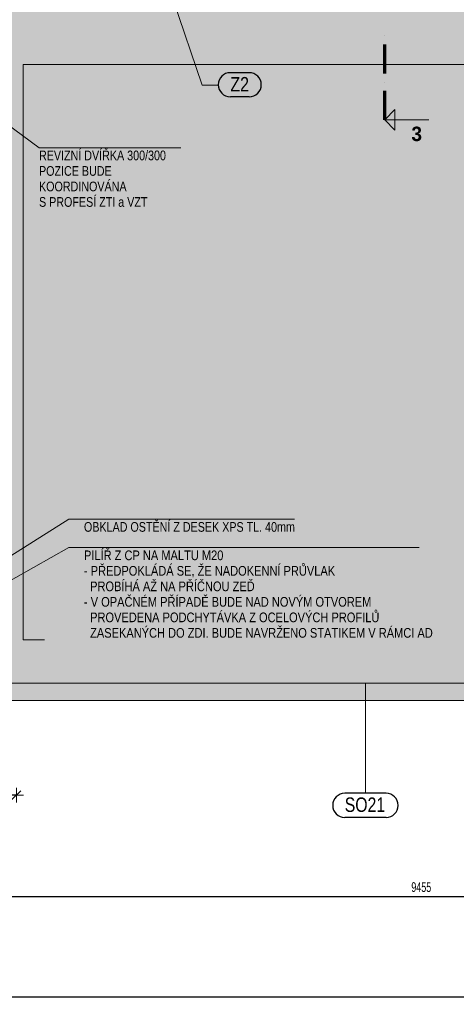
# Model space of a CAD drawing. Header units: millimetres. Extents: x -97971 to 48677, y -63570 to -5533.
# Tile 7 of 65: x -70496 to -65972, y -25274 to -15074. Entities that reach past the tile are written whole.
import ezdxf

# ---------------------------------------------------------------- set-up
doc = ezdxf.new("R2010")
doc.units = ezdxf.units.MM
doc.header["$PDMODE"] = 65
doc.linetypes.add('JIS_08_37', pattern=[480, 300, -90, 0, -90])
for name, color, linetype, lineweight in [('XR$1$1.PP - NÁVRH_1', 7, 'Continuous', 25), ('XR$2$KOTY_1', 7, 'Continuous', 25), ('XR$7$FILING ___1', 7, 'Continuous', 25)]:
    doc.layers.add(name, color=color, linetype=linetype, lineweight=lineweight)
doc.styles.add('ARIAL', font='ARIAL.TTF')
doc.styles.add('Arial Black', font='Arial Black')
doc.styles.add('ARIALNARROW', font='ARIALN.TTF')
doc.dimstyles.new('DIMSTYLE_3', dxfattribs={"dimtxt": 100, "dimasz": 150, "dimexe": 0, "dimexo": 0, "dimgap": 50, "dimtad": 2, "dimdec": 0, "dimrnd": 5, "dimzin": 12, "dimdsep": 46, "dimtxsty": 'ARIALNARROW', "dimblk1": 'ALL_ML_STRICH', "dimblk2": 'ALL_ML_STRICH', "dimsah": 1, "dimcen": 0, "dimclrd": 6, "dimclre": 6, "dimclrt": 6, "dimadec": 0, "dimazin": 0, "dimtfac": 1, "dimtdec": 0, "dimtix": 1, "dimtmove": 2, "dimatfit": 3, "dimfxl": 0, "dimtzin": 0, "dimlwd": 0, "dimlwe": 13, "dimarcsym": 0})

# ---------------------------------------------------------------- blocks, each defined once
blk = doc.blocks.new('ALL_ML_STRICH')
at = {"color": 0, "linetype": 'ByBlock', "lineweight": -2}
for p, q in [((-1, 0), (0.5, 0)), ((-0.3, -0.3), (0.3, 0.3)), ((0, -0.5), (0, 0.5))]:
    blk.add_line(p, q, dxfattribs=at)
blk = doc.blocks.new('*D215')
at = {"layer": 'DEFPOINTS', "color": 6, "linetype": 'Continuous', "lineweight": 13}
for p in [(-90111, -23811), (-61786, -23811), (-61786, -25199)]:
    blk.add_point(p, dxfattribs=at)
at = {"layer": 'XR$2$KOTY_1', "color": 6, "linetype": 'Continuous', "lineweight": -2}
for p, q in [((-90111, -24458), (-90111, -25199)), ((-61786, -24526), (-61786, -25199)), ((-61786, -25199), (-90111, -25199))]:
    blk.add_line(p, q, dxfattribs=at)
at = {"layer": 'XR$2$KOTY_1', "color": 6, "linetype": 'Continuous', "lineweight": 13, "xscale": 150, "yscale": 150, "zscale": 150}
for p, rotation in [((-90111, -25199), 180), ((-61786, -25199), 360)]:
    blk.add_blockref('ALL_ML_STRICH', p, dxfattribs=dict(at, rotation=rotation))
at = {"layer": 'XR$2$KOTY_1', "color": 6, "linetype": 'Continuous', "lineweight": 13, "insert": (-75953, -25099), "char_height": 100, "width": 405.71, "attachment_point": 5, "style": 'ARIALNARROW'}
blk.add_mtext('\\W0.81;\\A1;{28325}', dxfattribs=at)
blk = doc.blocks.new('KOMPLEXNÍ OBJEKT_13')
at = {"layer": 'XR$2$KOTY_1', "color": 7, "linetype": 'JIS_08_37', "lineweight": 70}
blk.add_line((-66714, -16111), (-66714, -15236), dxfattribs=at)
at = {"layer": 'XR$2$KOTY_1', "color": 7, "linetype": 'Continuous', "lineweight": 13}
for p, q in [((-66714, -16111), (-66608, -16005)), ((-66608, -16217), (-66608, -16005)), ((-66714, -16111), (-66256, -16111)), ((-66714, -16111), (-66608, -16217))]:
    blk.add_line(p, q, dxfattribs=at)
at = {"layer": 'XR$2$KOTY_1', "color": 7, "linetype": 'Continuous', "lineweight": 25, "insert": (-66437, -16334), "char_height": 150, "width": 176.23, "attachment_point": 7, "rotation": 0.0001, "style": 'Arial Black'}
blk.add_mtext('\\W0.82;3', dxfattribs=at)
blk = doc.blocks.new('*D324')
at = {"layer": 'DEFPOINTS', "color": 6, "linetype": 'Continuous', "lineweight": 13}
for p in [(-70531, -23107), (-70831, -23496), (-70531, -23796)]:
    blk.add_point(p, dxfattribs=at)
at = {"layer": 'XR$2$KOTY_1', "color": 6, "linetype": 'Continuous', "lineweight": -2}
for p, q in [((-70831, -23107), (-70831, -23107)), ((-70531, -23107), (-70831, -23107)), ((-70531, -23107), (-70531, -23107))]:
    blk.add_line(p, q, dxfattribs=at)
at = {"layer": 'XR$2$KOTY_1', "color": 6, "linetype": 'Continuous', "lineweight": 13, "xscale": 150, "yscale": 150, "zscale": 150}
for p, rotation in [((-70831, -23107), 180), ((-70531, -23107), 360)]:
    blk.add_blockref('ALL_ML_STRICH', p, dxfattribs=dict(at, rotation=rotation))
at = {"layer": 'XR$2$KOTY_1', "color": 6, "linetype": 'Continuous', "lineweight": 13, "insert": (-70679, -23007), "char_height": 100, "width": 243.43, "attachment_point": 5, "style": 'ARIALNARROW'}
blk.add_mtext('\\W0.81;\\A1;{300}', dxfattribs=at)
blk = doc.blocks.new('*D373')
at = {"layer": 'DEFPOINTS', "color": 6, "linetype": 'Continuous', "lineweight": 13}
for p in [(-71061, -21496), (-61606, -21946), (-61606, -24160)]:
    blk.add_point(p, dxfattribs=at)
at = {"layer": 'XR$2$KOTY_1', "color": 6, "linetype": 'Continuous', "lineweight": -2}
for p, q in [((-71061, -23584), (-71061, -24160)), ((-61606, -24160), (-71061, -24160)), ((-61606, -24223), (-61606, -24160))]:
    blk.add_line(p, q, dxfattribs=at)
at = {"layer": 'XR$2$KOTY_1', "color": 6, "linetype": 'Continuous', "lineweight": 13, "xscale": 150, "yscale": 150, "zscale": 150}
for p, rotation in [((-71061, -24160), 180), ((-61606, -24160), 360)]:
    blk.add_blockref('ALL_ML_STRICH', p, dxfattribs=dict(at, rotation=rotation))
at = {"layer": 'XR$2$KOTY_1', "color": 6, "linetype": 'Continuous', "lineweight": 13, "insert": (-66335, -24060), "char_height": 100, "width": 324.57, "attachment_point": 5, "style": 'ARIALNARROW'}
blk.add_mtext('\\W0.81;\\A1;{9455}', dxfattribs=at)

msp = doc.modelspace()

# ---------------------------------------------------------------- hatches: boundary and pattern name
at = {"layer": 'XR$7$FILING ___1', "linetype": 'Continuous', "lineweight": 13}
for color, points in [(11, [(-61786.3, -23811.3), (-54996.3, -23811.3), (-54996.3, -11326.3), (-62276.3, -11326.3), (-62276.3, -11506.3), (-55176.3, -11506.3), (-55176.3, -23631.3), (-61606.3, -23631.3), (-61606.3, -21946.3), (-71131.3, -21946.3), (-71131.3, -22126.3), (-61786.3, -22126.3)]), (254, [(-70239.1, -21946.3), (-61606.3, -21946.3), (-61606.3, -23631.3), (-55176.3, -23631.3), (-55176.3, -11506.3), (-60778.5, -11506.3), (-60778.5, -11956.3), (-61156.3, -11956.3), (-61156.3, -15930.8), (-61606.3, -15930.8), (-61606.3, -15536.3), (-70461.3, -15536.3), (-70461.3, -21496.3), (-70239.1, -21496.3)])]:
    msp.add_hatch(color=color, dxfattribs=at).paths.add_polyline_path(points, flags=0)
h = msp.add_hatch(dxfattribs=at)
h.set_pattern_fill('VZOR', scale=108, style=0, pattern_type=2)
h.set_pattern_definition([(0, (216, 216), (108, 108), [108, -108]), (90, (216, 216), (-108, 108), [108, -108])])
h.paths.add_polyline_path([(-61786.3, -23811.3), (-54996.3, -23811.3), (-54996.3, -11326.3), (-62276.3, -11326.3), (-62276.3, -11506.3), (-55176.3, -11506.3), (-55176.3, -23631.3), (-61606.3, -23631.3), (-61606.3, -21946.3), (-71131.3, -21946.3), (-71131.3, -22126.3), (-61786.3, -22126.3)], flags=0)
at = {"layer": 'XR$7$FILING ___1', "linetype": 'Continuous', "lineweight": 50}
msp.add_hatch(color=254, dxfattribs=at).paths.add_polyline_path([(-71091.3, -21496.3), (-71091.3, -21946.3), (-70239.1, -21946.3), (-70239.1, -21496.3), (-70461.3, -21496.3), (-70461.3, -15536.3), (-61606.3, -15536.3), (-61606.3, -15930.8), (-61156.3, -15930.8), (-61156.3, -11956.3), (-60778.5, -11956.3), (-60778.5, -11506.3), (-62236.3, -11506.3), (-62236.3, -11956.3), (-61606.3, -11956.3), (-61606.3, -14936.3), (-68286.3, -14936.3), (-68286.3, -14136.3), (-68586.3, -14136.3), (-68586.3, -14936.3), (-72036.3, -14936.3), (-72036.3, -14836.3), (-72336.3, -14836.3), (-72336.3, -15536.3), (-71756.3, -15536.3), (-71756.3, -16136.3), (-71061.3, -16136.3), (-71061.3, -21496.3)])

# ---------------------------------------------------------------- linework, layer by layer
at = {"layer": 'XR$1$1.PP - NÁVRH_1', "color": 14, "linetype": 'Continuous', "lineweight": 13}
for p, q in [((-61606.3, -15536.3), (-70461.3, -15536.3)), ((-70461.3, -21496.3), (-70461.3, -15536.3)), ((-70461.3, -21496.3), (-70239.1, -21496.3)), ((-70239.1, -21946.3), (-72241.3, -21946.3))]:
    msp.add_line(p, q, dxfattribs=at)
at = {"layer": 'XR$1$1.PP - NÁVRH_1', "color": 7, "linetype": 'Continuous', "lineweight": 13}
for p, q in [((-69985.7, -20249.6), (-72267.3, -21683.2)), ((-67649, -20249.6), (-69985.7, -20249.6)), ((-70239.1, -21946.3), (-61606.3, -21946.3)), ((-71131.3, -22126.3), (-61786.3, -22126.3))]:
    msp.add_line(p, q, dxfattribs=at)
at = {"layer": 'XR$2$KOTY_1', "color": 7, "linetype": 'Continuous', "lineweight": 13}
for p, q in [((-70296.1, -16400), (-72540, -14745.7)), ((-70296.1, -16400), (-68826.8, -16400)), ((-68826.8, -16400), (-70296.1, -16400)), ((-69985.7, -20542.5), (-71941.3, -21642.9)), ((-66355.7, -20542.5), (-69985.7, -20542.5))]:
    msp.add_line(p, q, dxfattribs=at)
at = {"layer": 'XR$2$KOTY_1', "color": 3, "linetype": 'Continuous', "lineweight": 13}
for p, q in [((-68606.6, -15752.7), (-68904.8, -14863.2)), ((-68446.6, -15752.7), (-68606.6, -15752.7)), ((-66913.8, -23087.8), (-66913.8, -21946.3))]:
    msp.add_line(p, q, dxfattribs=at)
at = {"layer": 'XR$2$KOTY_1', "color": 3, "linetype": 'Continuous', "lineweight": 25}
for p, q in [((-68117.7, -15622.7), (-68313.4, -15622.7)), ((-68117.7, -15872.7), (-68313.4, -15872.7)), ((-66699.2, -23087.8), (-67127.8, -23087.8)), ((-66699.2, -23337.8), (-67127.8, -23337.8))]:
    msp.add_line(p, q, dxfattribs=at)
for centre, start, end in [((-68313.4, -15747.7), 90, 270), ((-68117.7, -15747.7), 270, 90), ((-67127.8, -23212.8), 90, 270), ((-66699.2, -23212.8), 270, 90)]:
    msp.add_arc(centre, 125, start, end, dxfattribs=at)

# ---------------------------------------------------------------- block references
at = {"layer": 'XR$2$KOTY_1', "color": 7, "linetype": 'Continuous', "lineweight": 25}
msp.add_blockref('KOMPLEXNÍ OBJEKT_13', (0, 0), dxfattribs=at)

# ---------------------------------------------------------------- texts
at = {"layer": 'XR$2$KOTY_1', "color": 3, "linetype": 'Continuous', "lineweight": 25, "char_height": 150, "attachment_point": 7, "style": 'ARIAL'}
for s, insert, width in [('\\W0.79;Z2', (-68313.4, -15817.7), 255.141), ('\\W0.78;SO21', (-67127.8, -23282.8), 487.237)]:
    msp.add_mtext(s, dxfattribs=dict(at, insert=insert, width=width))
at = {"layer": 'XR$2$KOTY_1', "color": 7, "linetype": 'Continuous', "lineweight": 13, "char_height": 100, "attachment_point": 1, "line_spacing_factor": 0.963855, "style": 'ARIALNARROW'}
for s, insert, width in [('\\W0.97;REVIZNÍ DVÍŘKA 300/300\\PPOZICE BUDE KOORDINOVÁNA\\PS PROFESÍ ZTI a VZT', (-70296.1, -16430), 1518.055), ('\\W1.00;PILÍŘ Z CP NA MALTU M20\\P- PŘEDPOKLÁDÁ SE, ŽE NADOKENNÍ PRŮVLAK\\P  PROBÍHÁ AŽ NA PŘÍČNOU ZEĎ\\P- V OPAČNÉM PŘÍPADĚ BUDE NAD NOVÝM OTVOREM\\P  PROVEDENA PODCHYTÁVKA Z OCELOVÝCH PROFILŮ\\P  ZASEKANÝCH DO ZDI. BUDE NAVRŽENO STATIKEM V RÁMCI AD', (-69830.4, -20572.5), 3524.912)]:
    msp.add_mtext(s, dxfattribs=dict(at, insert=insert, width=width))
at = {"layer": 'XR$2$KOTY_1', "color": 7, "linetype": 'Continuous', "lineweight": 18, "insert": (-69830.4, -20379.6), "char_height": 100, "width": 2229.705, "attachment_point": 7, "style": 'ARIALNARROW'}
msp.add_mtext('\\W0.97;OBKLAD OSTĚNÍ Z DESEK XPS TL. 40mm', dxfattribs=at)

# ---------------------------------------------------------------- dimensions: what is measured, and where the dimension line sits
at = {"layer": 'XR$2$KOTY_1', "color": 6, "linetype": 'Continuous', "lineweight": 13}
for base, p1, p2, picture, middle in [((-71061.3, -24159.6), (-61606.3, -24222.7), (-71061.3, -23583.8), '*D373', (-66334.9, -24059.6)), ((-70831.3, -23107.3), (-70531.3, -23107.3), (-70831.3, -23107.3), '*D324', (-70678.8, -23007.3)), ((-90111.3, -25198.5), (-61786.3, -24525.6), (-90111.3, -24458.1), '*D215', (-75953.5, -25098.5))]:
    dim = msp.add_linear_dim(base=base, p1=p1, p2=p2, angle=180, dimstyle='DIMSTYLE_3', override={"dimpost": '<>', "dimclrd": 6, "dimclre": 6, "dimclrt": 6, "dimlwd": 0, "dimlwe": 13}, dxfattribs=at)
    dim.commit()
    dim.dimension.update_dxf_attribs({"geometry": picture, "text_midpoint": middle, "dimtype": 160})

doc.saveas('drawing.dxf')
